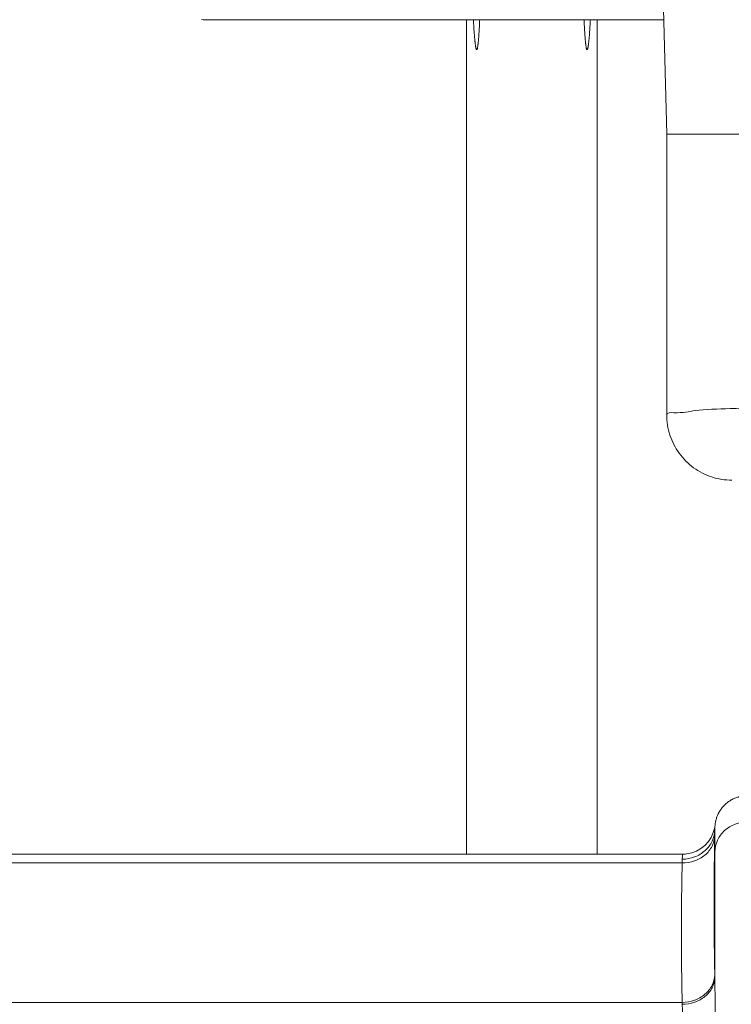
# Model space of a CAD drawing. Header units: millimetres. Extents: x -368 to 1732, y 3428 to 4913.
# Tile 64 of 80: x 1111.4 to 1113.58, y 4372.91 to 4375.93. Entities that reach past the tile are written whole.
import ezdxf

# ---------------------------------------------------------------- set-up
doc = ezdxf.new("R2010")
doc.units = ezdxf.units.MM
doc.linetypes.add('ACAD_ISO08W100', pattern=[36, 24, -3, 6, -3])
doc.layers.add('-- CO_p', color=51, linetype='Continuous', lineweight=9)

# ---------------------------------------------------------------- blocks, each defined once
blk = doc.blocks.new('-- CIEPŁOMIERZ ECHO II_20')
at = {"color": 50}
for points in [[(5.29, 3.26), (5.29, 3.26), (5.32012, 4.41), (5.32012, 4.41)], [(5.50333, 3.61), (5.50333, 3.61), (5.29917, 3.61), (5.29917, 3.61)], [(5.29917, 3.61), (5.29917, 3.61), (5.50333, 3.61), (5.50333, 3.61)], [(5.50333, 3.61), (5.50333, 3.61), (5.50333, 1.05447), (5.50333, 1.05447)], [(5.50333, 3.61), (5.50333, 3.61), (5.50333, 1.05447), (5.50333, 1.05447)], [(5.50535, 3.61), (5.50535, 3.61), (5.50333, 3.61), (5.50333, 3.61)], [(5.50333, 3.61), (5.50333, 3.61), (5.52305, 3.61), (5.52305, 3.61)], [(5.53463, 3.61), (5.53463, 3.61), (5.50535, 3.61), (5.50535, 3.61)], [(5.52305, 3.61), (5.52305, 3.61), (5.54066, 3.61), (5.54066, 3.61)], [(5.56504, 3.61), (5.56504, 3.61), (5.53463, 3.61), (5.53463, 3.61)], [(5.54066, 3.61), (5.54066, 3.61), (5.54335, 3.61), (5.54335, 3.61)], [(5.54335, 3.61), (5.54335, 3.61), (5.86331, 3.61), (5.86331, 3.61)], [(5.85807, 3.61), (5.85807, 3.61), (5.56504, 3.61), (5.56504, 3.61)], [(5.86331, 3.61), (5.86331, 3.61), (5.85807, 3.61), (5.85807, 3.61)], [(5.9013, 3.61), (5.9013, 3.61), (5.86331, 3.61), (5.86331, 3.61)], [(5.86331, 3.61), (5.86331, 3.61), (5.87628, 3.61), (5.87628, 3.61)], [(5.87628, 3.61), (5.87628, 3.61), (5.88361, 3.61), (5.88361, 3.61)], [(5.88361, 3.61), (5.88361, 3.61), (5.90333, 3.61), (5.90333, 3.61)], [(5.90333, 3.61), (5.90333, 3.61), (5.9013, 3.61), (5.9013, 3.61)], [(5.90333, 3.61), (5.90333, 3.61), (5.90333, 1.05447), (5.90333, 1.05447)], [(5.90333, 3.61), (5.90333, 3.61), (5.90333, 1.05447), (5.90333, 1.05447)], [(6.18358, 3.61), (6.18358, 3.61), (5.90333, 3.61), (5.90333, 3.61)], [(5.90333, 3.61), (5.90333, 3.61), (6.18358, 3.61), (6.18358, 3.61)], [(6.18545, 3.61), (6.18545, 3.61), (6.18358, 3.61), (6.18358, 3.61)], [(6.18358, 3.61), (6.18358, 3.61), (6.19251, 3.61), (6.19251, 3.61)], [(6.67452, 3.61), (6.67452, 3.61), (6.18545, 3.61), (6.18545, 3.61)], [(6.19251, 3.61), (6.19251, 3.61), (6.70429, 3.61), (6.70429, 3.61)], [(6.70589, 3.61), (6.70589, 3.61), (6.67452, 3.61), (6.67452, 3.61)], [(6.70592, 3.61), (6.70935, 3.61), (6.71278, 3.61017), (6.71619, 3.61053)], [(5.0961, 3.26), (5.0961, 3.26), (4.7967, 3.26), (4.7967, 3.26)], [(4.7967, 3.26), (4.7967, 3.26), (5.09314, 3.26), (5.09314, 3.26)], [(5.09314, 3.26), (5.09314, 3.26), (5.28799, 3.26), (5.28799, 3.26)], [(5.28799, 3.26), (5.28799, 3.26), (5.0961, 3.26), (5.0961, 3.26)], [(5.29001, 3.26), (5.29001, 3.26), (5.28799, 3.26), (5.28799, 3.26)], [(5.28799, 3.26), (5.28799, 3.26), (5.28997, 3.26), (5.28997, 3.26)], [(5.29, 3.26), (5.29, 3.26), (5.29, 2.40007), (5.29, 2.40007)], [(5.14236, 1.12918), (5.14236, 1.12918), (5.14271, 1.11169), (5.14271, 1.11169)], [(5.143, 1.13612), (5.15101, 1.09321), (5.18593, 1.06045), (5.22927, 1.0552)], [(5.14255, 1.0618), (5.14255, 1.0618), (5.14255, 0.67692), (5.14255, 0.67692)], [(5.22927, 1.0552), (5.23326, 1.05472), (5.23728, 1.05447), (5.2413, 1.05447)], [(7.73871, 1.05447), (7.73871, 1.05447), (5.2413, 1.05447), (5.2413, 1.05447)], [(5.24233, 1.03935), (5.24233, 1.03935), (5.24268, 1.02768), (5.24268, 1.02768)], [(7.73733, 1.02768), (7.73733, 1.02768), (5.24268, 1.02768), (5.24268, 1.02768)], [(5.14271, 0.68544), (5.14265, 0.6826), (5.1426, 0.67976), (5.14255, 0.67692)], [(5.24268, 0.60044), (5.24262, 0.59854), (5.24257, 0.59664), (5.24252, 0.59474)], [(7.73733, 0.60044), (7.73733, 0.60044), (5.24268, 0.60044), (5.24268, 0.60044)]]:
    blk.add_open_spline(points, degree=3, dxfattribs=at)
for points, knots in [([(5.52406, 3.61), (5.52421, 3.60717), (5.52436, 3.60434), (5.52452, 3.60152), (5.52452, 3.60152), (5.52467, 3.59892), (5.52482, 3.59632), (5.52497, 3.59372), (5.52497, 3.59372), (5.52511, 3.59134), (5.52526, 3.58895), (5.52541, 3.58656), (5.52541, 3.58656), (5.52555, 3.58437), (5.52569, 3.58219), (5.52583, 3.58), (5.52583, 3.58), (5.52597, 3.578), (5.5261, 3.576), (5.52624, 3.57399), (5.52624, 3.57399), (5.52637, 3.57216), (5.5265, 3.57033), (5.52664, 3.56851), (5.52664, 3.56851), (5.52676, 3.56683), (5.52689, 3.56516), (5.52702, 3.56349), (5.52702, 3.56349), (5.52714, 3.56196), (5.52726, 3.56044), (5.52739, 3.55891), (5.52739, 3.55891), (5.52751, 3.55751), (5.52763, 3.55612), (5.52775, 3.55472), (5.52775, 3.55472), (5.52786, 3.55343), (5.52798, 3.55215), (5.5281, 3.55087), (5.5281, 3.55087), (5.52821, 3.54969), (5.52832, 3.5485), (5.52844, 3.54732), (5.52844, 3.54732), (5.52854, 3.54623), (5.52866, 3.54513), (5.52877, 3.54403), (5.52877, 3.54403), (5.52888, 3.54301), (5.52899, 3.54199), (5.5291, 3.54096), (5.5291, 3.54096), (5.52921, 3.53999), (5.52932, 3.53903), (5.52944, 3.53806), (5.52944, 3.53806), (5.52955, 3.53714), (5.52967, 3.53622), (5.52979, 3.5353), (5.52979, 3.5353), (5.5299, 3.53441), (5.53002, 3.53352), (5.53015, 3.53263), (5.53015, 3.53263), (5.53027, 3.53174), (5.5304, 3.53085), (5.53054, 3.52997), (5.53054, 3.52997), (5.53068, 3.52909), (5.53083, 3.52821), (5.53098, 3.52733), (5.53098, 3.52733), (5.53113, 3.5265), (5.53129, 3.52568), (5.53146, 3.52485), (5.53146, 3.52485), (5.53162, 3.5241), (5.53178, 3.52336), (5.53198, 3.52262), (5.53198, 3.52262), (5.53216, 3.52196), (5.53237, 3.52131), (5.53256, 3.52067), (5.53256, 3.52067), (5.53273, 3.52013), (5.53289, 3.51961), (5.53329, 3.5191), (5.53329, 3.5191), (5.53355, 3.51876), (5.53391, 3.51843), (5.53423, 3.51845), (5.53423, 3.51845), (5.53459, 3.51847), (5.5349, 3.51893), (5.53514, 3.51935), (5.53514, 3.51935), (5.53548, 3.51998), (5.53566, 3.52053), (5.53584, 3.52111), (5.53584, 3.52111), (5.53605, 3.5218), (5.53624, 3.52254), (5.53642, 3.52327), (5.53642, 3.52327), (5.53661, 3.52408), (5.53677, 3.52488), (5.53692, 3.52568), (5.53692, 3.52568), (5.53708, 3.52656), (5.53724, 3.52745), (5.53738, 3.52833), (5.53738, 3.52833), (5.53753, 3.5293), (5.53767, 3.53026), (5.53781, 3.53123), (5.53781, 3.53123), (5.53795, 3.53227), (5.53809, 3.53332), (5.53822, 3.53437), (5.53822, 3.53437), (5.53836, 3.5355), (5.53849, 3.53663), (5.53862, 3.53776), (5.53862, 3.53776), (5.53875, 3.53896), (5.53888, 3.54017), (5.539, 3.54138), (5.539, 3.54138), (5.53913, 3.54266), (5.53926, 3.54395), (5.53938, 3.54523), (5.53938, 3.54523), (5.53951, 3.5466), (5.53963, 3.54796), (5.53974, 3.54933), (5.53974, 3.54933), (5.53987, 3.55077), (5.53999, 3.55221), (5.5401, 3.55366), (5.5401, 3.55366), (5.54022, 3.55518), (5.54034, 3.5567), (5.54045, 3.55822), (5.54045, 3.55822), (5.54057, 3.55982), (5.54069, 3.56142), (5.5408, 3.56302), (5.5408, 3.56302), (5.54091, 3.5647), (5.54103, 3.56638), (5.54113, 3.56806), (5.54113, 3.56806), (5.54125, 3.56982), (5.54136, 3.57157), (5.54147, 3.57333), (5.54147, 3.57333), (5.54158, 3.57517), (5.54169, 3.57701), (5.54179, 3.57885), (5.54179, 3.57885), (5.5419, 3.58076), (5.54201, 3.58268), (5.54212, 3.5846), (5.54212, 3.5846), (5.54222, 3.58659), (5.54233, 3.58859), (5.54243, 3.59059), (5.54243, 3.59059), (5.54254, 3.59266), (5.54264, 3.59474), (5.54274, 3.59682), (5.54274, 3.59682), (5.54285, 3.59897), (5.54295, 3.60113), (5.54305, 3.60329), (5.54305, 3.60329), (5.54315, 3.60552), (5.54326, 3.60776), (5.54335, 3.61)], [0, 0, 0, 0, 0.0222222, 0.0222222, 0.0222222, 0.0222222, 0.0444444, 0.0444444, 0.0444444, 0.0444445, 0.0666667, 0.0666667, 0.0666667, 0.0666667, 0.0888889, 0.0888889, 0.0888889, 0.0888889, 0.1111111, 0.1111111, 0.1111111, 0.1111111, 0.1333333, 0.1333333, 0.1333333, 0.1333333, 0.1555556, 0.1555556, 0.1555556, 0.1555556, 0.1777778, 0.1777778, 0.1777778, 0.1777778, 0.2, 0.2, 0.2, 0.2, 0.2222222, 0.2222222, 0.2222222, 0.2222222, 0.2444444, 0.2444444, 0.2444444, 0.2444445, 0.2666667, 0.2666667, 0.2666667, 0.2666667, 0.2888889, 0.2888889, 0.2888889, 0.2888889, 0.3111111, 0.3111111, 0.3111111, 0.3111111, 0.3333333, 0.3333333, 0.3333333, 0.3333333, 0.3555556, 0.3555556, 0.3555556, 0.3555556, 0.3777778, 0.3777778, 0.3777778, 0.3777778, 0.4, 0.4, 0.4, 0.4, 0.4222222, 0.4222222, 0.4222222, 0.4222222, 0.4444444, 0.4444444, 0.4444444, 0.4444445, 0.4666667, 0.4666667, 0.4666667, 0.4666667, 0.4888889, 0.4888889, 0.4888889, 0.4888889, 0.5111111, 0.5111111, 0.5111111, 0.5111111, 0.5333333, 0.5333333, 0.5333333, 0.5333333, 0.5555556, 0.5555556, 0.5555556, 0.5555556, 0.5777778, 0.5777778, 0.5777778, 0.5777778, 0.6, 0.6, 0.6, 0.6, 0.6222222, 0.6222222, 0.6222222, 0.6222222, 0.6444444, 0.6444444, 0.6444444, 0.6444445, 0.6666667, 0.6666667, 0.6666667, 0.6666667, 0.6888889, 0.6888889, 0.6888889, 0.6888889, 0.7111111, 0.7111111, 0.7111111, 0.7111111, 0.7333333, 0.7333333, 0.7333333, 0.7333333, 0.7555556, 0.7555556, 0.7555556, 0.7555556, 0.7777778, 0.7777778, 0.7777778, 0.7777778, 0.8, 0.8, 0.8, 0.8, 0.8222222, 0.8222222, 0.8222222, 0.8222222, 0.8444444, 0.8444444, 0.8444444, 0.8444445, 0.8666667, 0.8666667, 0.8666667, 0.8666667, 0.8888889, 0.8888889, 0.8888889, 0.8888889, 0.9111111, 0.9111111, 0.9111111, 0.9111111, 0.9333333, 0.9333333, 0.9333333, 0.9333333, 0.9555556, 0.9555556, 0.9555556, 0.9555556, 0.9777778, 0.9777778, 0.9777778, 0.9777778, 1, 1, 1, 1]), ([(5.86331, 3.61), (5.86342, 3.60735), (5.86354, 3.60471), (5.86367, 3.60206), (5.86367, 3.60206), (5.86378, 3.59957), (5.8639, 3.59707), (5.86403, 3.59458), (5.86403, 3.59458), (5.86414, 3.59223), (5.86426, 3.58988), (5.86439, 3.58753), (5.86439, 3.58753), (5.86451, 3.58532), (5.86463, 3.58311), (5.86475, 3.5809), (5.86475, 3.5809), (5.86487, 3.57882), (5.86499, 3.57675), (5.86511, 3.57467), (5.86511, 3.57467), (5.86523, 3.57272), (5.86535, 3.57077), (5.86548, 3.56883), (5.86548, 3.56883), (5.8656, 3.567), (5.86572, 3.56517), (5.86584, 3.56335), (5.86584, 3.56335), (5.86596, 3.56164), (5.86608, 3.55993), (5.86621, 3.55822), (5.86621, 3.55822), (5.86633, 3.55662), (5.86645, 3.55502), (5.86658, 3.55342), (5.86658, 3.55342), (5.8667, 3.55192), (5.86682, 3.55043), (5.86695, 3.54893), (5.86695, 3.54893), (5.86707, 3.54754), (5.8672, 3.54614), (5.86733, 3.54475), (5.86733, 3.54475), (5.86745, 3.54344), (5.86758, 3.54214), (5.86771, 3.54084), (5.86771, 3.54084), (5.86784, 3.53963), (5.86797, 3.53842), (5.8681, 3.53721), (5.8681, 3.53721), (5.86823, 3.53609), (5.86837, 3.53496), (5.86851, 3.53384), (5.86851, 3.53384), (5.86864, 3.53279), (5.86878, 3.53175), (5.86893, 3.5307), (5.86893, 3.5307), (5.86907, 3.52972), (5.86921, 3.52875), (5.86937, 3.52778), (5.86937, 3.52778), (5.86953, 3.52684), (5.8697, 3.52591), (5.86988, 3.52497), (5.86988, 3.52497), (5.87004, 3.52413), (5.87021, 3.52328), (5.87044, 3.52247), (5.87044, 3.52247), (5.87063, 3.52178), (5.87087, 3.52111), (5.87107, 3.52039), (5.87107, 3.52039), (5.87123, 3.5198), (5.87138, 3.51918), (5.87187, 3.51883), (5.87187, 3.51883), (5.87218, 3.51861), (5.87263, 3.5185), (5.87295, 3.51861), (5.87295, 3.51861), (5.87342, 3.51877), (5.87362, 3.51939), (5.87381, 3.51994), (5.87381, 3.51994), (5.87404, 3.52059), (5.87425, 3.52113), (5.87443, 3.52171), (5.87443, 3.52171), (5.87463, 3.52234), (5.87479, 3.52301), (5.87494, 3.52368), (5.87494, 3.52368), (5.87511, 3.5244), (5.87526, 3.52511), (5.8754, 3.52582), (5.8754, 3.52582), (5.87555, 3.5266), (5.87569, 3.52738), (5.87582, 3.52816), (5.87582, 3.52816), (5.87597, 3.52901), (5.87611, 3.52987), (5.87624, 3.53072), (5.87624, 3.53072), (5.87638, 3.53167), (5.87652, 3.53261), (5.87664, 3.53356), (5.87664, 3.53356), (5.87679, 3.5346), (5.87692, 3.53565), (5.87705, 3.53669), (5.87705, 3.53669), (5.8772, 3.53784), (5.87733, 3.53899), (5.87746, 3.54014), (5.87746, 3.54014), (5.87761, 3.54139), (5.87774, 3.54263), (5.87788, 3.54388), (5.87788, 3.54388), (5.87802, 3.54522), (5.87815, 3.54655), (5.87828, 3.54788), (5.87828, 3.54788), (5.87842, 3.54931), (5.87855, 3.55073), (5.87868, 3.55216), (5.87868, 3.55216), (5.87883, 3.55371), (5.87896, 3.55525), (5.87909, 3.5568), (5.87909, 3.5568), (5.87924, 3.55848), (5.87937, 3.56016), (5.87951, 3.56183), (5.87951, 3.56183), (5.87965, 3.56365), (5.87979, 3.56546), (5.87993, 3.56728), (5.87993, 3.56728), (5.88008, 3.56924), (5.88022, 3.5712), (5.88036, 3.57316), (5.88036, 3.57316), (5.88051, 3.57528), (5.88065, 3.57739), (5.8808, 3.57951), (5.8808, 3.57951), (5.88095, 3.58179), (5.88109, 3.58406), (5.88124, 3.58634), (5.88124, 3.58634), (5.88139, 3.58879), (5.88154, 3.59124), (5.88169, 3.59368), (5.88169, 3.59368), (5.88184, 3.59631), (5.88199, 3.59893), (5.88214, 3.60156), (5.88214, 3.60156), (5.8823, 3.60437), (5.88245, 3.60718), (5.8826, 3.61)], [0, 0, 0, 0, 0.0238095, 0.0238095, 0.0238095, 0.0238095, 0.047619, 0.047619, 0.047619, 0.0476191, 0.0714286, 0.0714286, 0.0714286, 0.0714286, 0.0952381, 0.0952381, 0.0952381, 0.0952381, 0.1190476, 0.1190476, 0.1190476, 0.1190476, 0.1428571, 0.1428571, 0.1428571, 0.1428572, 0.1666667, 0.1666667, 0.1666667, 0.1666667, 0.1904762, 0.1904762, 0.1904762, 0.1904762, 0.2142857, 0.2142857, 0.2142857, 0.2142857, 0.2380952, 0.2380952, 0.2380952, 0.2380952, 0.2619048, 0.2619048, 0.2619048, 0.2619048, 0.2857143, 0.2857143, 0.2857143, 0.2857143, 0.3095238, 0.3095238, 0.3095238, 0.3095238, 0.3333333, 0.3333333, 0.3333333, 0.3333333, 0.3571429, 0.3571429, 0.3571429, 0.3571429, 0.3809524, 0.3809524, 0.3809524, 0.3809524, 0.4047619, 0.4047619, 0.4047619, 0.4047619, 0.4285714, 0.4285714, 0.4285714, 0.4285714, 0.452381, 0.452381, 0.452381, 0.452381, 0.4761905, 0.4761905, 0.4761905, 0.4761905, 0.5, 0.5, 0.5, 0.5, 0.5238095, 0.5238095, 0.5238095, 0.5238095, 0.547619, 0.547619, 0.547619, 0.5476191, 0.5714286, 0.5714286, 0.5714286, 0.5714286, 0.5952381, 0.5952381, 0.5952381, 0.5952381, 0.6190476, 0.6190476, 0.6190476, 0.6190476, 0.6428571, 0.6428571, 0.6428571, 0.6428572, 0.6666667, 0.6666667, 0.6666667, 0.6666667, 0.6904762, 0.6904762, 0.6904762, 0.6904762, 0.7142857, 0.7142857, 0.7142857, 0.7142857, 0.7380952, 0.7380952, 0.7380952, 0.7380952, 0.7619048, 0.7619048, 0.7619048, 0.7619048, 0.7857143, 0.7857143, 0.7857143, 0.7857143, 0.8095238, 0.8095238, 0.8095238, 0.8095238, 0.8333333, 0.8333333, 0.8333333, 0.8333333, 0.8571429, 0.8571429, 0.8571429, 0.8571429, 0.8809524, 0.8809524, 0.8809524, 0.8809524, 0.9047619, 0.9047619, 0.9047619, 0.9047619, 0.9285714, 0.9285714, 0.9285714, 0.9285714, 0.952381, 0.952381, 0.952381, 0.952381, 0.9761905, 0.9761905, 0.9761905, 0.9761905, 1, 1, 1, 1]), ([(4.78054, 2.42927), (4.83709, 2.42792), (4.89417, 2.42665), (4.95017, 2.42457), (4.95017, 2.42457), (4.99828, 2.42278), (5.04561, 2.42039), (5.09584, 2.41899), (5.09584, 2.41899), (5.13278, 2.41797), (5.17129, 2.41749), (5.20286, 2.41294), (5.20286, 2.41294), (5.22217, 2.41017), (5.23888, 2.40587), (5.26809, 2.40658), (5.26809, 2.40658), (5.27828, 2.40683), (5.28999, 2.40769), (5.29, 2.40007)], [0, 0, 0, 0, 0.2, 0.2, 0.2, 0.2, 0.4, 0.4, 0.4, 0.4, 0.6, 0.6, 0.6, 0.6, 0.8, 0.8, 0.8, 0.8, 1, 1, 1, 1]), ([(5.29, 2.40007), (5.29, 2.3792), (5.28669, 2.35819), (5.28022, 2.33825), (5.28022, 2.33825), (5.27375, 2.3183), (5.26412, 2.29942), (5.25181, 2.28248), (5.25181, 2.28248), (5.2395, 2.26554), (5.22451, 2.25053), (5.20757, 2.23822), (5.20757, 2.23822), (5.19063, 2.2259), (5.17175, 2.21627), (5.15181, 2.20979), (5.15181, 2.20979), (5.13187, 2.20332), (5.11086, 2.2), (5.09, 2.2)], [0, 0, 0, 0, 0.2, 0.2, 0.2, 0.2, 0.4, 0.4, 0.4, 0.4, 0.6, 0.6, 0.6, 0.6, 0.8, 0.8, 0.8, 0.8, 1, 1, 1, 1]), ([(5.13923, 1.15873), (5.13923, 1.15873), (5.13858, 1.16116), (5.13858, 1.16116), (5.13858, 1.16116), (5.13858, 1.16116), (5.13785, 1.1636), (5.13785, 1.1636), (5.13785, 1.1636), (5.13785, 1.1636), (5.13705, 1.16605), (5.13705, 1.16605), (5.13705, 1.16605), (5.13705, 1.16605), (5.13619, 1.16851), (5.13619, 1.16851), (5.13619, 1.16851), (5.13619, 1.16851), (5.13524, 1.17096), (5.13524, 1.17096), (5.13524, 1.17096), (5.13524, 1.17096), (5.13422, 1.17342), (5.13422, 1.17342), (5.13422, 1.17342), (5.13422, 1.17342), (5.13313, 1.17587), (5.13313, 1.17587), (5.13313, 1.17587), (5.13313, 1.17587), (5.13196, 1.17832), (5.13196, 1.17832), (5.13196, 1.17832), (5.13196, 1.17832), (5.13071, 1.18075), (5.13071, 1.18075), (5.13071, 1.18075), (5.13071, 1.18075), (5.12939, 1.18317), (5.12939, 1.18317), (5.12939, 1.18317), (5.12939, 1.18317), (5.12799, 1.18557), (5.12799, 1.18557), (5.12799, 1.18557), (5.12799, 1.18557), (5.12651, 1.18794), (5.12651, 1.18794), (5.12651, 1.18794), (5.12651, 1.18794), (5.12495, 1.1903), (5.12495, 1.1903), (5.12495, 1.1903), (5.12495, 1.1903), (5.12331, 1.19263), (5.12331, 1.19263), (5.12331, 1.19263), (5.12331, 1.19263), (5.1216, 1.19492), (5.1216, 1.19492), (5.1216, 1.19492), (5.1216, 1.19492), (5.1198, 1.19719), (5.1198, 1.19719), (5.1198, 1.19719), (5.1198, 1.19719), (5.11793, 1.19942), (5.11793, 1.19942), (5.11793, 1.19942), (5.11793, 1.19942), (5.11597, 1.2016), (5.11597, 1.2016), (5.11597, 1.2016), (5.11597, 1.2016), (5.11394, 1.20375), (5.11394, 1.20375), (5.11394, 1.20375), (5.11394, 1.20375), (5.11183, 1.20585), (5.11183, 1.20585), (5.11183, 1.20585), (5.11183, 1.20585), (5.10964, 1.2079), (5.10964, 1.2079), (5.10964, 1.2079), (5.10964, 1.2079), (5.10737, 1.2099), (5.10737, 1.2099), (5.10737, 1.2099), (5.10737, 1.2099), (5.10503, 1.21184), (5.10503, 1.21184), (5.10503, 1.21184), (5.10503, 1.21184), (5.10262, 1.21373), (5.10262, 1.21373), (5.10262, 1.21373), (5.10262, 1.21373), (5.10012, 1.21555), (5.10012, 1.21555), (5.10012, 1.21555), (5.10012, 1.21555), (5.09756, 1.2173), (5.09756, 1.2173), (5.09756, 1.2173), (5.09756, 1.2173), (5.09492, 1.21899), (5.09492, 1.21899), (5.09492, 1.21899), (5.09492, 1.21899), (5.09222, 1.2206), (5.09222, 1.2206), (5.09222, 1.2206), (5.09222, 1.2206), (5.08944, 1.22214), (5.08944, 1.22214), (5.08944, 1.22214), (5.08944, 1.22214), (5.0866, 1.2236), (5.0866, 1.2236), (5.0866, 1.2236), (5.0866, 1.2236), (5.0837, 1.22498), (5.0837, 1.22498), (5.0837, 1.22498), (5.0837, 1.22498), (5.08073, 1.22627), (5.08073, 1.22627), (5.08073, 1.22627), (5.08073, 1.22627), (5.0777, 1.22747), (5.0777, 1.22747), (5.0777, 1.22747), (5.0777, 1.22747), (5.07461, 1.22858), (5.07461, 1.22858), (5.07461, 1.22858), (5.07461, 1.22858), (5.07147, 1.22959), (5.07147, 1.22959), (5.07147, 1.22959), (5.07147, 1.22959), (5.06828, 1.2305), (5.06828, 1.2305), (5.06828, 1.2305), (5.06828, 1.2305), (5.06657, 1.23095), (5.06657, 1.23095)], [0, 0, 0, 0, 0.027027, 0.027027, 0.027027, 0.027027, 0.0540541, 0.0540541, 0.0540541, 0.0540541, 0.0810811, 0.0810811, 0.0810811, 0.0810811, 0.1081081, 0.1081081, 0.1081081, 0.1081081, 0.1351351, 0.1351351, 0.1351351, 0.1351351, 0.1621622, 0.1621622, 0.1621622, 0.1621622, 0.1891892, 0.1891892, 0.1891892, 0.1891892, 0.2162162, 0.2162162, 0.2162162, 0.2162162, 0.2432432, 0.2432432, 0.2432432, 0.2432433, 0.2702703, 0.2702703, 0.2702703, 0.2702703, 0.2972973, 0.2972973, 0.2972973, 0.2972973, 0.3243243, 0.3243243, 0.3243243, 0.3243243, 0.3513514, 0.3513514, 0.3513514, 0.3513514, 0.3783784, 0.3783784, 0.3783784, 0.3783784, 0.4054054, 0.4054054, 0.4054054, 0.4054054, 0.4324324, 0.4324324, 0.4324324, 0.4324324, 0.4594595, 0.4594595, 0.4594595, 0.4594595, 0.4864865, 0.4864865, 0.4864865, 0.4864865, 0.5135135, 0.5135135, 0.5135135, 0.5135135, 0.5405405, 0.5405405, 0.5405405, 0.5405406, 0.5675676, 0.5675676, 0.5675676, 0.5675676, 0.5945946, 0.5945946, 0.5945946, 0.5945946, 0.6216216, 0.6216216, 0.6216216, 0.6216216, 0.6486486, 0.6486486, 0.6486486, 0.6486487, 0.6756757, 0.6756757, 0.6756757, 0.6756757, 0.7027027, 0.7027027, 0.7027027, 0.7027027, 0.7297297, 0.7297297, 0.7297297, 0.7297297, 0.7567568, 0.7567568, 0.7567568, 0.7567568, 0.7837838, 0.7837838, 0.7837838, 0.7837838, 0.8108108, 0.8108108, 0.8108108, 0.8108108, 0.8378378, 0.8378378, 0.8378378, 0.8378378, 0.8648649, 0.8648649, 0.8648649, 0.8648649, 0.8918919, 0.8918919, 0.8918919, 0.8918919, 0.9189189, 0.9189189, 0.9189189, 0.9189189, 0.9459459, 0.9459459, 0.9459459, 0.945946, 0.972973, 0.972973, 0.972973, 0.972973, 1, 1, 1, 1]), ([(5.14255, 1.0618), (5.14222, 1.07388), (5.13933, 1.08602), (5.13421, 1.09707), (5.13421, 1.09707), (5.129, 1.10832), (5.12148, 1.11843), (5.11237, 1.12679), (5.11237, 1.12679), (5.10305, 1.13534), (5.09208, 1.14204), (5.08025, 1.14657), (5.08025, 1.14657), (5.06824, 1.15116), (5.05535, 1.1535), (5.04259, 1.1535)], [0, 0, 0, 0, 0.25, 0.25, 0.25, 0.25, 0.5, 0.5, 0.5, 0.5, 0.75, 0.75, 0.75, 0.75, 1, 1, 1, 1]), ([(5.14183, 1.1442), (5.14183, 1.1442), (5.14179, 1.14456), (5.14179, 1.14456), (5.14179, 1.14456), (5.14179, 1.14456), (5.14151, 1.14686), (5.14151, 1.14686), (5.14151, 1.14686), (5.14151, 1.14686), (5.14118, 1.14919), (5.14118, 1.14919), (5.14118, 1.14919), (5.14118, 1.14919), (5.14079, 1.15154), (5.14079, 1.15154), (5.14079, 1.15154), (5.14079, 1.15154), (5.14034, 1.15392), (5.14034, 1.15392), (5.14034, 1.15392), (5.14034, 1.15392), (5.13982, 1.15631), (5.13982, 1.15631), (5.13982, 1.15631), (5.13982, 1.15631), (5.13923, 1.15873), (5.13923, 1.15873)], [0, 0, 0, 0, 0.1428571, 0.1428571, 0.1428571, 0.1428572, 0.2857143, 0.2857143, 0.2857143, 0.2857143, 0.4285714, 0.4285714, 0.4285714, 0.4285714, 0.5714286, 0.5714286, 0.5714286, 0.5714286, 0.7142857, 0.7142857, 0.7142857, 0.7142857, 0.8571429, 0.8571429, 0.8571429, 0.8571429, 1, 1, 1, 1]), ([(5.14183, 1.1442), (5.1419, 1.14293), (5.14196, 1.14167), (5.14202, 1.1404), (5.14202, 1.1404), (5.14218, 1.13666), (5.1423, 1.13292), (5.14236, 1.12918)], [0, 0, 0, 0, 0.5, 0.5, 0.5, 0.5, 1, 1, 1, 1]), ([(5.14236, 1.12918), (5.14268, 1.11731), (5.14557, 1.10538), (5.15068, 1.09455), (5.15068, 1.09455), (5.1559, 1.08348), (5.16344, 1.07357), (5.17251, 1.06541), (5.17251, 1.06541), (5.18186, 1.057), (5.19284, 1.05046), (5.20464, 1.04606), (5.20464, 1.04606), (5.21668, 1.04157), (5.22957, 1.03931), (5.24233, 1.03935)], [0, 0, 0, 0, 0.25, 0.25, 0.25, 0.25, 0.5, 0.5, 0.5, 0.5, 0.75, 0.75, 0.75, 0.75, 1, 1, 1, 1]), ([(5.14236, 1.12918), (5.14239, 1.12402), (5.14242, 1.11886), (5.14244, 1.1137), (5.14244, 1.1137), (5.14247, 1.10601), (5.1425, 1.09831), (5.14252, 1.09062), (5.14252, 1.09062), (5.14254, 1.08101), (5.14255, 1.07141), (5.14255, 1.0618)], [0, 0, 0, 0, 0.3333333, 0.3333333, 0.3333333, 0.3333333, 0.6666667, 0.6666667, 0.6666667, 0.6666667, 1, 1, 1, 1]), ([(5.14271, 1.11169), (5.14328, 1.08314), (5.14375, 1.05459), (5.14411, 1.02603), (5.14411, 1.02603), (5.14446, 0.99764), (5.14471, 0.96924), (5.14483, 0.94085), (5.14483, 0.94085), (5.14495, 0.91252), (5.14495, 0.8842), (5.14483, 0.85587), (5.14483, 0.85587), (5.1447, 0.82755), (5.14446, 0.79922), (5.14411, 0.7709), (5.14411, 0.7709), (5.14375, 0.74241), (5.14328, 0.71393), (5.14271, 0.68544)], [0, 0, 0, 0, 0.2, 0.2, 0.2, 0.2, 0.4, 0.4, 0.4, 0.4, 0.6, 0.6, 0.6, 0.6, 0.8, 0.8, 0.8, 0.8, 1, 1, 1, 1]), ([(5.14271, 1.11169), (5.14302, 1.10053), (5.14595, 1.0893), (5.151, 1.07924), (5.151, 1.07924), (5.15627, 1.06874), (5.16387, 1.0595), (5.17283, 1.05196), (5.17283, 1.05196), (5.18229, 1.04401), (5.19328, 1.03795), (5.20497, 1.03389), (5.20497, 1.03389), (5.21708, 1.02968), (5.22994, 1.02762), (5.24268, 1.02768)], [0, 0, 0, 0, 0.25, 0.25, 0.25, 0.25, 0.5, 0.5, 0.5, 0.5, 0.75, 0.75, 0.75, 0.75, 1, 1, 1, 1]), ([(5.2413, 1.05447), (5.24143, 1.05321), (5.24155, 1.05194), (5.24166, 1.05066), (5.24166, 1.05066), (5.24199, 1.0469), (5.24222, 1.04313), (5.24233, 1.03935)], [0, 0, 0, 0, 0.5, 0.5, 0.5, 0.5, 1, 1, 1, 1]), ([(5.24268, 1.02768), (5.24324, 0.99907), (5.24372, 0.97045), (5.24407, 0.94184), (5.24407, 0.94184), (5.24443, 0.91342), (5.24467, 0.88501), (5.24479, 0.8566), (5.24479, 0.8566), (5.24491, 0.82824), (5.24491, 0.79987), (5.24479, 0.77151), (5.24479, 0.77151), (5.24467, 0.74312), (5.24443, 0.71473), (5.24407, 0.68635), (5.24407, 0.68635), (5.24372, 0.65771), (5.24324, 0.62907), (5.24268, 0.60044)], [0, 0, 0, 0, 0.2, 0.2, 0.2, 0.2, 0.4, 0.4, 0.4, 0.4, 0.6, 0.6, 0.6, 0.6, 0.8, 0.8, 0.8, 0.8, 1, 1, 1, 1]), ([(5.14255, 0.67692), (5.1425, 0.66871), (5.14239, 0.6605), (5.14227, 0.65229), (5.14227, 0.65229), (5.14212, 0.64248), (5.14197, 0.63266), (5.14185, 0.62285), (5.14185, 0.62285), (5.1417, 0.61115), (5.14159, 0.59946), (5.14154, 0.58776), (5.14154, 0.58776), (5.14147, 0.57396), (5.14149, 0.56015), (5.14156, 0.54634), (5.14156, 0.54634), (5.14165, 0.53026), (5.14182, 0.51417), (5.14201, 0.49809), (5.14201, 0.49809), (5.14223, 0.47957), (5.14246, 0.46106), (5.14255, 0.44254)], [0, 0, 0, 0, 0.1666667, 0.1666667, 0.1666667, 0.1666667, 0.3333333, 0.3333333, 0.3333333, 0.3333333, 0.5, 0.5, 0.5, 0.5, 0.6666667, 0.6666667, 0.6666667, 0.6666667, 0.8333333, 0.8333333, 0.8333333, 0.8333333, 1, 1, 1, 1]), ([(5.14255, 0.67692), (5.14287, 0.66608), (5.14584, 0.65519), (5.15086, 0.64547), (5.15086, 0.64547), (5.15617, 0.63519), (5.16378, 0.62621), (5.17269, 0.61889), (5.17269, 0.61889), (5.1822, 0.61107), (5.19318, 0.60513), (5.20482, 0.6011), (5.20482, 0.6011), (5.21694, 0.59691), (5.22978, 0.5948), (5.24252, 0.59474)], [0, 0, 0, 0, 0.25, 0.25, 0.25, 0.25, 0.5, 0.5, 0.5, 0.5, 0.75, 0.75, 0.75, 0.75, 1, 1, 1, 1]), ([(5.14271, 0.68544), (5.14302, 0.67426), (5.14596, 0.66301), (5.151, 0.65291), (5.151, 0.65291), (5.15628, 0.64235), (5.16387, 0.63304), (5.17283, 0.62542), (5.17283, 0.62542), (5.18228, 0.61737), (5.19327, 0.6112), (5.20497, 0.60702), (5.20497, 0.60702), (5.21706, 0.6027), (5.22992, 0.6005), (5.24268, 0.60044)], [0, 0, 0, 0, 0.25, 0.25, 0.25, 0.25, 0.5, 0.5, 0.5, 0.5, 0.75, 0.75, 0.75, 0.75, 1, 1, 1, 1]), ([(5.24252, 0.59474), (5.2424, 0.58994), (5.24217, 0.58515), (5.24194, 0.58036), (5.24194, 0.58036), (5.24165, 0.57427), (5.24135, 0.56818), (5.24111, 0.56209), (5.24111, 0.56209), (5.24081, 0.55448), (5.24059, 0.54687), (5.24049, 0.53925), (5.24049, 0.53925), (5.24036, 0.52992), (5.24039, 0.52058), (5.24054, 0.51124), (5.24054, 0.51124), (5.24072, 0.50005), (5.24107, 0.48885), (5.24144, 0.47766), (5.24144, 0.47766), (5.24187, 0.46448), (5.24234, 0.45131), (5.24252, 0.43813)], [0, 0, 0, 0, 0.1666667, 0.1666667, 0.1666667, 0.1666667, 0.3333333, 0.3333333, 0.3333333, 0.3333333, 0.5, 0.5, 0.5, 0.5, 0.6666667, 0.6666667, 0.6666667, 0.6666667, 0.8333333, 0.8333333, 0.8333333, 0.8333333, 1, 1, 1, 1])]:
    blk.add_open_spline(points, degree=3, knots=knots, dxfattribs=at)
blk = doc.blocks.new('*U324')
at = {"linetype": 'Continuous', "lineweight": 0}
blk.add_blockref('-- CIEPŁOMIERZ ECHO II_20', (3.3004, 0), dxfattribs=at)

msp = doc.modelspace()

# ---------------------------------------------------------------- block references
at = {"layer": '-- CO_p', "linetype": 'ACAD_ISO08W100', "ltscale": 20, "xscale": -1}
msp.add_blockref('*U324', (1121.9726, 4372.3175), dxfattribs=at)

doc.saveas('drawing.dxf')
